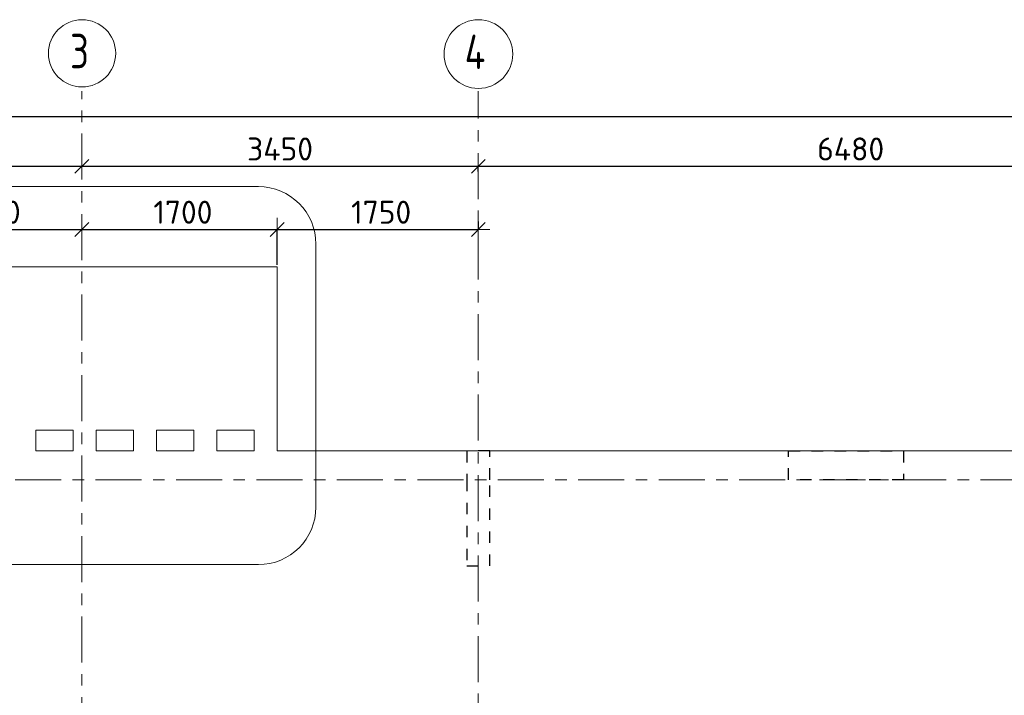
# Model space of a CAD drawing. Header units: metres. Extents: x -38 to 93, y -15 to 21.
# Tile 10 of 152: x 8.61 to 17.18, y 14.53 to 20.4. Entities that reach past the tile are written whole.
import ezdxf

# ---------------------------------------------------------------- set-up
doc = ezdxf.new("R2010")
doc.units = ezdxf.units.M
doc.header["$PDMODE"] = 65
for name, pattern in [('______11', [0.5, 0.4, -0.05, 0, -0.05]), ('______2', [0.135, 0.1, -0.035]), ('______5', [1.1, 0.8, -0.1, 0.1, -0.1])]:
    doc.linetypes.add(name, pattern=pattern)
for name, color, linetype, lineweight in [('XR$1$Осевая линия (1)', 7, '______5', 13), ('XR$1$Размерная линия (1)', 7, 'Continuous', 13), ('XR$3$Перекрытие (1)', 7, 'Continuous', 35), ('XR$5$Размерная линия (1)', 7, 'Continuous', 13)]:
    doc.layers.add(name, color=color, linetype=linetype, lineweight=lineweight)
doc.layers.add('XR$7$Стена_ бетон несущ.', color=7, linetype='Continuous', lineweight=70, true_color=0xb4b496)
doc.styles.add('ISOCPEUR', font='txt')
doc.dimstyles.new('DIMSTYLE_3', dxfattribs={"dimtxt": 0.2, "dimasz": 0.2, "dimexe": 0, "dimexo": 0, "dimgap": 0.1, "dimtad": 2, "dimdec": 0, "dimlfac": 1000, "dimrnd": 5, "dimzin": 12, "dimdsep": 46, "dimtxsty": 'ISOCPEUR', "dimblk1": 'ALL_ML_STRICH', "dimblk2": 'ALL_ML_STRICH', "dimsah": 1, "dimcen": 0, "dimclrd": 7, "dimclre": 256, "dimclrt": 7, "dimadec": 0, "dimazin": 0, "dimtfac": 1, "dimtdec": 0, "dimtix": 1, "dimtmove": 2, "dimatfit": 3, "dimfxl": 0, "dimtzin": 0, "dimlwd": 0, "dimlwe": -3, "dimarcsym": 0})

# ---------------------------------------------------------------- blocks, each defined once
blk = doc.blocks.new('ALL_ML_STRICH')
at = {"color": 0, "linetype": 'ByBlock', "lineweight": -2}
for p, q in [((0, -0.5), (0, 0.5)), ((-1, 0), (0.5, 0)), ((-0.3, -0.3), (0.3, 0.3))]:
    blk.add_line(p, q, dxfattribs=at)
blk = doc.blocks.new('*D10')
at = {"layer": 'DEFPOINTS', "color": 7, "linetype": 'Continuous', "lineweight": 13, "transparency": 33554687}
for p in [(0.5, 19.5574), (0.5, 19.3768), (61.6, 17.1197)]:
    blk.add_point(p, dxfattribs=at)
at = {"layer": 'XR$1$Размерная линия (1)', "color": 9, "linetype": 'Continuous', "lineweight": -2, "true_color": 0xc7c7c7, "transparency": 33554687}
for p, q in [((0.5, 19.3568), (0.5, 19.5574)), ((61.6, 17.1397), (61.6, 19.5574))]:
    blk.add_line(p, q, dxfattribs=at)
at = {"layer": 'XR$1$Размерная линия (1)', "color": 7, "linetype": 'Continuous', "lineweight": -2, "transparency": 33554687}
blk.add_line((0.5, 19.5574), (61.6, 19.5574), dxfattribs=at)
at = {"layer": 'XR$1$Размерная линия (1)', "color": 7, "linetype": 'Continuous', "lineweight": 13, "transparency": 33554687, "xscale": 0.2, "yscale": 0.2, "zscale": 0.2, "rotation": 180}
blk.add_blockref('ALL_ML_STRICH', (0.5, 19.5574), dxfattribs=at)
at = {"layer": 'XR$1$Размерная линия (1)', "color": 7, "linetype": 'Continuous', "lineweight": 13, "transparency": 33554687, "xscale": 0.2, "yscale": 0.2, "zscale": 0.2}
blk.add_blockref('ALL_ML_STRICH', (61.6, 19.5574), dxfattribs=at)
at = {"layer": 'XR$1$Размерная линия (1)', "color": 7, "linetype": 'Continuous', "lineweight": 13, "transparency": 33554687, "insert": (31.1, 19.7074), "char_height": 0.2, "width": 1, "attachment_point": 5, "style": 'ISOCPEUR'}
blk.add_mtext('\\A1;{61100}', dxfattribs=at)
blk = doc.blocks.new('*D26')
at = {"layer": 'DEFPOINTS', "color": 7, "linetype": 'Continuous', "lineweight": 13, "transparency": 33554687}
for p in [(4.5, 19.1912), (4.5, 19.1261), (9.15, 19.1262)]:
    blk.add_point(p, dxfattribs=at)
at = {"layer": 'XR$1$Размерная линия (1)', "color": 9, "linetype": 'Continuous', "lineweight": -2, "true_color": 0xc7c7c7, "transparency": 33554687}
for p, q in [((4.5, 19.1712), (4.5, 19.1261)), ((9.15, 19.1261), (9.15, 19.1261))]:
    blk.add_line(p, q, dxfattribs=at)
at = {"layer": 'XR$1$Размерная линия (1)', "color": 7, "linetype": 'Continuous', "lineweight": -2, "transparency": 33554687}
blk.add_line((4.5, 19.1261), (9.15, 19.1261), dxfattribs=at)
at = {"layer": 'XR$1$Размерная линия (1)', "color": 7, "linetype": 'Continuous', "lineweight": 13, "transparency": 33554687, "xscale": 0.2, "yscale": 0.2, "zscale": 0.2, "rotation": 180}
blk.add_blockref('ALL_ML_STRICH', (4.5, 19.1261), dxfattribs=at)
at = {"layer": 'XR$1$Размерная линия (1)', "color": 7, "linetype": 'Continuous', "lineweight": 13, "transparency": 33554687, "xscale": 0.2, "yscale": 0.2, "zscale": 0.2}
blk.add_blockref('ALL_ML_STRICH', (9.15, 19.1261), dxfattribs=at)
at = {"layer": 'XR$1$Размерная линия (1)', "color": 7, "linetype": 'Continuous', "lineweight": 13, "transparency": 33554687, "insert": (6.825, 19.2761), "char_height": 0.2, "width": 0.8, "attachment_point": 5, "style": 'ISOCPEUR'}
blk.add_mtext('\\A1;{4650}', dxfattribs=at)
blk = doc.blocks.new('*D27')
at = {"layer": 'DEFPOINTS', "color": 7, "linetype": 'Continuous', "lineweight": 13, "transparency": 33554687}
for p in [(9.15, 19.1262), (9.15, 19.1261), (12.6, 19.0612)]:
    blk.add_point(p, dxfattribs=at)
at = {"layer": 'XR$1$Размерная линия (1)', "color": 9, "linetype": 'Continuous', "lineweight": -2, "true_color": 0xc7c7c7, "transparency": 33554687}
for p, q in [((9.15, 19.1261), (9.15, 19.1261)), ((12.6, 19.0812), (12.6, 19.1261))]:
    blk.add_line(p, q, dxfattribs=at)
at = {"layer": 'XR$1$Размерная линия (1)', "color": 7, "linetype": 'Continuous', "lineweight": -2, "transparency": 33554687}
blk.add_line((9.15, 19.1261), (12.6, 19.1261), dxfattribs=at)
at = {"layer": 'XR$1$Размерная линия (1)', "color": 7, "linetype": 'Continuous', "lineweight": 13, "transparency": 33554687, "xscale": 0.2, "yscale": 0.2, "zscale": 0.2, "rotation": 180}
blk.add_blockref('ALL_ML_STRICH', (9.15, 19.1261), dxfattribs=at)
at = {"layer": 'XR$1$Размерная линия (1)', "color": 7, "linetype": 'Continuous', "lineweight": 13, "transparency": 33554687, "xscale": 0.2, "yscale": 0.2, "zscale": 0.2}
blk.add_blockref('ALL_ML_STRICH', (12.6, 19.1261), dxfattribs=at)
at = {"layer": 'XR$1$Размерная линия (1)', "color": 7, "linetype": 'Continuous', "lineweight": 13, "transparency": 33554687, "insert": (10.875, 19.2761), "char_height": 0.2, "width": 0.8, "attachment_point": 5, "style": 'ISOCPEUR'}
blk.add_mtext('\\A1;{3450}', dxfattribs=at)
blk = doc.blocks.new('*D28')
at = {"layer": 'DEFPOINTS', "color": 7, "linetype": 'Continuous', "lineweight": 13, "transparency": 33554687}
for p in [(19.08, 19.4874), (12.6, 19.1261), (12.6, 19.0612)]:
    blk.add_point(p, dxfattribs=at)
at = {"layer": 'XR$1$Размерная линия (1)', "color": 9, "linetype": 'Continuous', "lineweight": -2, "true_color": 0xc7c7c7, "transparency": 33554687}
for p, q in [((19.08, 19.4674), (19.08, 19.1261)), ((12.6, 19.0812), (12.6, 19.1261))]:
    blk.add_line(p, q, dxfattribs=at)
at = {"layer": 'XR$1$Размерная линия (1)', "color": 7, "linetype": 'Continuous', "lineweight": -2, "transparency": 33554687}
blk.add_line((12.6, 19.1261), (19.08, 19.1261), dxfattribs=at)
at = {"layer": 'XR$1$Размерная линия (1)', "color": 7, "linetype": 'Continuous', "lineweight": 13, "transparency": 33554687, "xscale": 0.2, "yscale": 0.2, "zscale": 0.2, "rotation": 180}
blk.add_blockref('ALL_ML_STRICH', (12.6, 19.1261), dxfattribs=at)
at = {"layer": 'XR$1$Размерная линия (1)', "color": 7, "linetype": 'Continuous', "lineweight": 13, "transparency": 33554687, "xscale": 0.2, "yscale": 0.2, "zscale": 0.2}
blk.add_blockref('ALL_ML_STRICH', (19.08, 19.1261), dxfattribs=at)
at = {"layer": 'XR$1$Размерная линия (1)', "color": 7, "linetype": 'Continuous', "lineweight": 13, "transparency": 33554687, "insert": (15.84, 19.2761), "char_height": 0.2, "width": 0.8, "attachment_point": 5, "style": 'ISOCPEUR'}
blk.add_mtext('\\A1;{6480}', dxfattribs=at)
blk = doc.blocks.new('*D457')
at = {"layer": 'DEFPOINTS', "color": 7, "linetype": 'Continuous', "lineweight": 13, "transparency": 33554687}
for p in [(9.15, 18.5992), (7.4996, 18.5762), (7.4996, 18.25)]:
    blk.add_point(p, dxfattribs=at)
at = {"layer": 'XR$5$Размерная линия (1)', "color": 9, "linetype": 'Continuous', "lineweight": -2, "true_color": 0xc7c7c7, "transparency": 33554687}
for p, q in [((7.4996, 18.27), (7.4996, 18.5762)), ((9.15, 18.5792), (9.15, 18.5762))]:
    blk.add_line(p, q, dxfattribs=at)
at = {"layer": 'XR$5$Размерная линия (1)', "color": 7, "linetype": 'Continuous', "lineweight": -2, "transparency": 33554687}
blk.add_line((7.4996, 18.5762), (9.15, 18.5762), dxfattribs=at)
at = {"layer": 'XR$5$Размерная линия (1)', "color": 7, "linetype": 'Continuous', "lineweight": 13, "transparency": 33554687, "xscale": 0.2, "yscale": 0.2, "zscale": 0.2, "rotation": 180}
blk.add_blockref('ALL_ML_STRICH', (7.4996, 18.5762), dxfattribs=at)
at = {"layer": 'XR$5$Размерная линия (1)', "color": 7, "linetype": 'Continuous', "lineweight": 13, "transparency": 33554687, "xscale": 0.2, "yscale": 0.2, "zscale": 0.2}
blk.add_blockref('ALL_ML_STRICH', (9.15, 18.5762), dxfattribs=at)
at = {"layer": 'XR$5$Размерная линия (1)', "color": 7, "linetype": 'Continuous', "lineweight": 13, "transparency": 33554687, "insert": (8.3548, 18.7262), "char_height": 0.2, "width": 0.8, "attachment_point": 5, "style": 'ISOCPEUR'}
blk.add_mtext('\\A1;{1650}', dxfattribs=at)
blk = doc.blocks.new('*D458')
at = {"layer": 'DEFPOINTS', "color": 7, "linetype": 'Continuous', "lineweight": 13, "transparency": 33554687}
for p in [(9.15, 18.5992), (9.15, 18.5762), (10.8496, 18.25)]:
    blk.add_point(p, dxfattribs=at)
at = {"layer": 'XR$5$Размерная линия (1)', "color": 9, "linetype": 'Continuous', "lineweight": -2, "true_color": 0xc7c7c7, "transparency": 33554687}
for p, q in [((9.15, 18.5792), (9.15, 18.5762)), ((10.8496, 18.27), (10.8496, 18.5762))]:
    blk.add_line(p, q, dxfattribs=at)
at = {"layer": 'XR$5$Размерная линия (1)', "color": 7, "linetype": 'Continuous', "lineweight": -2, "transparency": 33554687}
blk.add_line((9.15, 18.5762), (10.8496, 18.5762), dxfattribs=at)
at = {"layer": 'XR$5$Размерная линия (1)', "color": 7, "linetype": 'Continuous', "lineweight": 13, "transparency": 33554687, "xscale": 0.2, "yscale": 0.2, "zscale": 0.2, "rotation": 180}
blk.add_blockref('ALL_ML_STRICH', (9.15, 18.5762), dxfattribs=at)
at = {"layer": 'XR$5$Размерная линия (1)', "color": 7, "linetype": 'Continuous', "lineweight": 13, "transparency": 33554687, "xscale": 0.2, "yscale": 0.2, "zscale": 0.2}
blk.add_blockref('ALL_ML_STRICH', (10.8496, 18.5762), dxfattribs=at)
at = {"layer": 'XR$5$Размерная линия (1)', "color": 7, "linetype": 'Continuous', "lineweight": 13, "transparency": 33554687, "insert": (10.0298, 18.7262), "char_height": 0.2, "width": 0.8, "attachment_point": 5, "style": 'ISOCPEUR'}
blk.add_mtext('\\A1;{1700}', dxfattribs=at)
blk = doc.blocks.new('*D459')
at = {"layer": 'DEFPOINTS', "color": 7, "linetype": 'Continuous', "lineweight": 13, "transparency": 33554687}
for p in [(12.6, 18.6669), (10.8496, 18.5762), (10.8496, 18.25)]:
    blk.add_point(p, dxfattribs=at)
at = {"layer": 'XR$5$Размерная линия (1)', "color": 9, "linetype": 'Continuous', "lineweight": -2, "true_color": 0xc7c7c7, "transparency": 33554687}
for p, q in [((12.6, 18.6469), (12.6, 18.5762)), ((10.8496, 18.27), (10.8496, 18.5762))]:
    blk.add_line(p, q, dxfattribs=at)
at = {"layer": 'XR$5$Размерная линия (1)', "color": 7, "linetype": 'Continuous', "lineweight": -2, "transparency": 33554687}
blk.add_line((10.8496, 18.5762), (12.6, 18.5762), dxfattribs=at)
at = {"layer": 'XR$5$Размерная линия (1)', "color": 7, "linetype": 'Continuous', "lineweight": 13, "transparency": 33554687, "xscale": 0.2, "yscale": 0.2, "zscale": 0.2, "rotation": 180}
blk.add_blockref('ALL_ML_STRICH', (10.8496, 18.5762), dxfattribs=at)
at = {"layer": 'XR$5$Размерная линия (1)', "color": 7, "linetype": 'Continuous', "lineweight": 13, "transparency": 33554687, "xscale": 0.2, "yscale": 0.2, "zscale": 0.2}
blk.add_blockref('ALL_ML_STRICH', (12.6, 18.5762), dxfattribs=at)
at = {"layer": 'XR$5$Размерная линия (1)', "color": 7, "linetype": 'Continuous', "lineweight": 13, "transparency": 33554687, "insert": (11.7548, 18.7262), "char_height": 0.2, "width": 0.8, "attachment_point": 5, "style": 'ISOCPEUR'}
blk.add_mtext('\\A1;{1750}', dxfattribs=at)

msp = doc.modelspace()

# ---------------------------------------------------------------- linework, layer by layer
at = {"color": 7, "linetype": 'Continuous', "lineweight": 13, "transparency": 33554687}
for p, q in [((6.8202, 18.9495), (10.6865, 18.9495)), ((11.1865, 18.4495), (11.1865, 16.1618)), ((10.6865, 15.6618), (6.8202, 15.6618))]:
    msp.add_line(p, q, dxfattribs=at)
for centre, start, end in [((10.6865, 18.4495), 0, 90), ((10.6865, 16.1618), 270, 0)]:
    msp.add_arc(centre, 0.5, start, end, dxfattribs=at)
at = {"layer": 'XR$1$Осевая линия (1)', "color": 253, "linetype": '______11', "lineweight": 13, "true_color": 0xa0a0a0, "transparency": 33554687}
for p, q in [((9.15, -3.39), (9.15, 19.78)), ((12.6, 8.34), (12.6, 19.78)), ((-2.63, 16.4), (62.6, 16.4))]:
    msp.add_line(p, q, dxfattribs=at)
at = {"layer": 'XR$1$Осевая линия (1)', "color": 7, "linetype": 'Continuous', "lineweight": 13, "transparency": 33554687}
for centre, radius in [((9.1524, 20.1081), 0.2924), ((12.6013, 20.1017), 0.2988)]:
    msp.add_circle(centre, radius, dxfattribs=at)
at = {"layer": 'XR$3$Перекрытие (1)', "color": 7, "linetype": 'Continuous', "lineweight": 13, "transparency": 33554687}
for p, q in [((10.8496, 18.25), (7.4996, 18.25)), ((10.8496, 16.83), (10.8496, 18.25)), ((8.7496, 16.83), (9.0746, 16.83)), ((8.7496, 16.65), (8.7496, 16.83)), ((9.0746, 16.83), (9.0746, 16.65)), ((9.2746, 16.83), (9.5996, 16.83)), ((9.2746, 16.65), (9.2746, 16.83)), ((9.5996, 16.83), (9.5996, 16.65)), ((9.7996, 16.83), (10.1246, 16.83)), ((9.7996, 16.65), (9.7996, 16.83)), ((10.1246, 16.83), (10.1246, 16.65)), ((10.3246, 16.83), (10.6496, 16.83)), ((10.3246, 16.65), (10.3246, 16.83)), ((10.6496, 16.83), (10.6496, 16.65)), ((10.8496, 16.65), (10.8496, 16.83)), ((9.0746, 16.65), (8.7496, 16.65)), ((9.5996, 16.65), (9.2746, 16.65)), ((10.1246, 16.65), (9.7996, 16.65)), ((10.6496, 16.65), (10.3246, 16.65)), ((19.08, 16.65), (10.8496, 16.65))]:
    msp.add_line(p, q, dxfattribs=at)
at = {"layer": 'XR$7$Стена_ бетон несущ.', "color": 253, "linetype": '______2', "lineweight": -3, "true_color": 0xa0a0a0, "transparency": 33554687}
for p, q in [((12.5, 16.65), (12.5, 16.4)), ((12.7, 16.65), (12.5, 16.65)), ((12.7, 16.4), (12.7, 16.65)), ((12.5, 16.4), (12.5, 15.65)), ((12.7, 15.65), (12.7, 16.4)), ((12.5, 15.65), (12.5, 15.65)), ((12.5, 15.65), (12.7, 15.65))]:
    msp.add_line(p, q, dxfattribs=at)
msp.add_lwpolyline([(15.3, 16.65), (16.3, 16.65), (16.3, 16.4), (15.3, 16.4), (15.3, 16.65)], close=True, dxfattribs=at)

# ---------------------------------------------------------------- texts
at = {"layer": 'XR$1$Осевая линия (1)', "color": 7, "linetype": 'Continuous', "lineweight": 13, "transparency": 33554687, "char_height": 0.3, "attachment_point": 7, "style": 'ISOCPEUR'}
for s, insert, width in [('\\W0.78;3', (9.0474, 19.9776), 0.326407), ('\\W0.80;4', (12.4813, 19.9712), 0.359833)]:
    msp.add_mtext(s, dxfattribs=dict(at, insert=insert, width=width))

# ---------------------------------------------------------------- dimensions: what is measured, and where the dimension line sits
at = {"layer": 'XR$1$Размерная линия (1)', "color": 7, "linetype": 'Continuous', "lineweight": 13, "transparency": 33554687}
for base, p1, p2, picture, middle in [((61.6, 19.5574), (0.5, 19.3568), (61.6, 17.1397), '*D10', (31.1, 19.7074)), ((19.08, 19.1261), (12.6, 19.0812), (19.08, 19.4674), '*D28', (15.84, 19.2761)), ((9.15, 19.1261), (4.5, 19.1712), (9.15, 19.1261), '*D26', (6.825, 19.2761)), ((12.6, 19.1261), (9.15, 19.1261), (12.6, 19.0812), '*D27', (10.875, 19.2761))]:
    dim = msp.add_linear_dim(base=base, p1=p1, p2=p2, dimstyle='DIMSTYLE_3', override={"dimpost": '<>', "dimclrd": 7, "dimclre": 9, "dimclrt": 7, "dimlwd": 0, "dimlwe": 65533}, dxfattribs=at)
    dim.commit()
    dim.dimension.update_dxf_attribs({"geometry": picture, "text_midpoint": middle, "dimtype": 160})
at = {"layer": 'XR$5$Размерная линия (1)', "color": 7, "linetype": 'Continuous', "lineweight": 13, "transparency": 33554687}
for base, p1, p2, picture, middle in [((9.15, 18.5762), (7.4996, 18.27), (9.15, 18.5792), '*D457', (8.3548, 18.7262)), ((10.8496, 18.5762), (9.15, 18.5792), (10.8496, 18.27), '*D458', (10.0298, 18.7262)), ((12.6, 18.5762), (10.8496, 18.27), (12.6, 18.6469), '*D459', (11.7548, 18.7262))]:
    dim = msp.add_linear_dim(base=base, p1=p1, p2=p2, dimstyle='DIMSTYLE_3', override={"dimpost": '<>', "dimclrd": 7, "dimclre": 9, "dimclrt": 7, "dimlwd": 0, "dimlwe": 65533}, dxfattribs=at)
    dim.commit()
    dim.dimension.update_dxf_attribs({"geometry": picture, "text_midpoint": middle, "dimtype": 160})

doc.saveas('drawing.dxf')
